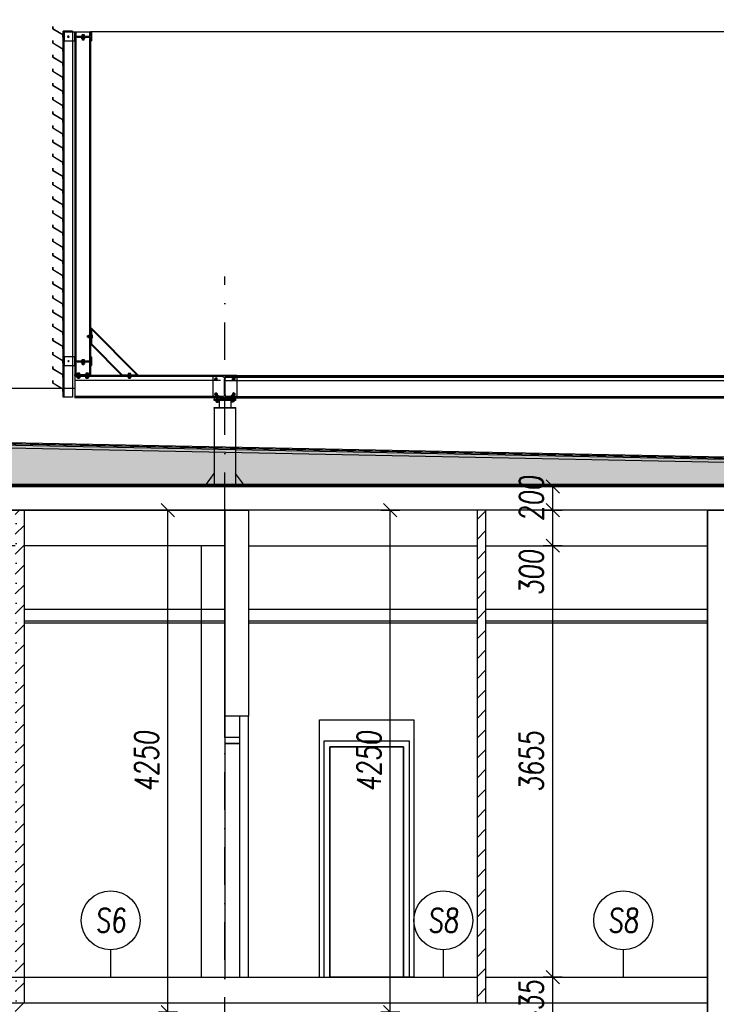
# Model space of a CAD drawing. Header units: millimetres. Extents: x -24606338 to 439687, y 151354 to 480404.
# Tile 77 of 93: x 356301 to 362198, y 245443 to 253782. Entities that reach past the tile are written whole.
import ezdxf
from ezdxf.enums import TextEntityAlignment as Align

# ---------------------------------------------------------------- set-up
doc = ezdxf.new("R2010")
doc.units = ezdxf.units.MM
for name, pattern in [('HIDDEN', [3, 2, -1]), ('KS_ČÁRKOVANÁ KRÁTKÁ', [4.5, 3, -1.5]), ('ČERCHOVANÁ', [25.4, 12.7, -6.35, 0, -6.35])]:
    doc.linetypes.add(name, pattern=pattern)
for name, color, linetype in [('DVERE', 4, 'Continuous'), ('KOTY', 7, 'Continuous'), ('NOVA', 240, 'Continuous'), ('NOVÁ INTERIERY', 240, 'Continuous'), ('OSY', 7, 'Continuous'), ('TENKA', 4, 'Continuous'), ('TLUSTA', 2, 'Continuous'), ('ŽB', 3, 'Continuous')]:
    doc.layers.add(name, color=color, linetype=linetype)
doc.styles.add('CS-ROMANS', font='romans.shx', dxfattribs={"width": 0.75, "oblique": 5})
doc.styles.add('CS-ROMANS_100', font='romans.shx', dxfattribs={"width": 0.75, "oblique": 5, "height": 200})
doc.styles.add('CS_ROMANS_10', font='romans.shx', dxfattribs={"width": 0.75, "oblique": 5, "height": 20})
doc.dimstyles.new('A_KOTA_10', dxfattribs={"dimtxt": 20, "dimasz": 0.4, "dimexe": 100, "dimexo": 1500, "dimgap": 8, "dimtad": 1, "dimdec": 0, "dimdsep": 46, "dimtxsty": 'CS_ROMANS_10', "dimblk": 'KOT_CARA20', "dimcen": 9, "dimse1": 1, "dimse2": 1, "dimclrd": 256, "dimclre": 256, "dimclrt": 256, "dimadec": 0, "dimazin": 0, "dimtfac": 1, "dimtdec": 0, "dimtix": 1, "dimtmove": 2, "dimatfit": 3, "dimldrblk": 'OBLIQUE', "dimfxl": 100, "dimtolj": 1, "dimarcsym": 0})
doc.dimstyles.new('A_KÓTA_100', dxfattribs={"dimtxt": 200, "dimasz": 4, "dimexe": 100, "dimexo": 1500, "dimgap": 80, "dimtad": 1, "dimdec": 0, "dimdsep": 46, "dimtxsty": 'CS-ROMANS_100', "dimblk": 'KOT_CARA20', "dimcen": 90, "dimse1": 1, "dimse2": 1, "dimclrd": 256, "dimclre": 256, "dimclrt": 256, "dimadec": 0, "dimazin": 0, "dimtfac": 1, "dimtdec": 0, "dimtix": 1, "dimtmove": 2, "dimatfit": 3, "dimldrblk": 'OBLIQUE', "dimfxl": 1, "dimfxlon": 1, "dimtolj": 1, "dimarcsym": 0})

# ---------------------------------------------------------------- blocks, each defined once
blk = doc.blocks.new('KOT_CARA20')
for p, q in [((0, 0), (-14.1, -14.1)), ((0, 20), (0, -20)), ((0, 0), (14.1, 14.1))]:
    blk.add_line(p, q)
blk = doc.blocks.new('*D2796')
at = {"layer": 'Defpoints', "color": 0, "transparency": 16777216}
for p in [(360813.2, 245672.2), (362123.2, 245672.2), (362123.2, 245237.2)]:
    blk.add_point(p, dxfattribs=at)
at = {"layer": 'KOTY', "lineweight": -2, "transparency": 16777216}
for p, q in [((360813.2, 245676.2), (360813.2, 245680.2)), ((360813.2, 245237.2), (360813.2, 245672.2)), ((360813.2, 245233.2), (360813.2, 245229.2))]:
    blk.add_line(p, q, dxfattribs=at)
at = {"layer": 'KOTY', "lineweight": -2, "transparency": 16777216, "xscale": 4, "yscale": 4, "zscale": 4}
for p, rotation in [((360813.2, 245672.2), 270), ((360813.2, 245237.2), 90)]:
    blk.add_blockref('KOT_CARA20', p, dxfattribs=dict(at, rotation=rotation))
at = {"layer": 'KOTY', "transparency": 16777216, "insert": (360633.2, 245454.7), "char_height": 200, "attachment_point": 5, "rotation": 90, "style": 'CS-ROMANS_100'}
blk.add_mtext('\\A1;435', dxfattribs=at)
blk = doc.blocks.new('_OBLIQUE')
at = {"color": 0, "linetype": 'ByBlock', "ltscale": 15}
blk.add_line((-0.5, -0.5), (0.5, 0.5), dxfattribs=at)
blk = doc.blocks.new('*D2797')
at = {"layer": 'Defpoints', "color": 0, "transparency": 16777216}
for p in [(360813.2, 249327.2), (362123.2, 249327.2), (362123.2, 245672.2)]:
    blk.add_point(p, dxfattribs=at)
at = {"layer": 'KOTY', "lineweight": -2, "transparency": 16777216}
blk.add_line((360813.2, 245676.2), (360813.2, 249323.2), dxfattribs=at)
at = {"layer": 'KOTY', "lineweight": -2, "transparency": 16777216, "xscale": 4, "yscale": 4, "zscale": 4}
for p, rotation in [((360813.2, 249327.2), 90), ((360813.2, 245672.2), 270)]:
    blk.add_blockref('KOT_CARA20', p, dxfattribs=dict(at, rotation=rotation))
at = {"layer": 'KOTY', "transparency": 16777216, "insert": (360633.2, 247499.7), "char_height": 200, "attachment_point": 5, "rotation": 90, "style": 'CS-ROMANS_100'}
blk.add_mtext('\\A1;3655', dxfattribs=at)
blk = doc.blocks.new('*D2798')
at = {"layer": 'Defpoints', "color": 0, "transparency": 16777216}
for p in [(360813.2, 249627.2), (362123.2, 249627.2), (362123.2, 249327.2)]:
    blk.add_point(p, dxfattribs=at)
at = {"layer": 'KOTY', "lineweight": -2, "transparency": 16777216}
blk.add_line((360813.2, 249331.2), (360813.2, 249623.2), dxfattribs=at)
at = {"layer": 'KOTY', "lineweight": -2, "transparency": 16777216, "xscale": 4, "yscale": 4, "zscale": 4}
for p, rotation in [((360813.2, 249627.2), 90), ((360813.2, 249327.2), 270)]:
    blk.add_blockref('KOT_CARA20', p, dxfattribs=dict(at, rotation=rotation))
at = {"layer": 'KOTY', "transparency": 16777216, "insert": (360633.2, 249099.6), "char_height": 200, "attachment_point": 5, "rotation": 90, "style": 'CS-ROMANS_100'}
blk.add_mtext('\\A1;300', dxfattribs=at)
blk = doc.blocks.new('*D2799')
at = {"layer": 'Defpoints', "color": 0, "transparency": 16777216}
for p in [(360813.2, 249827.2), (362838.2, 249827.2), (362123.2, 249627.2)]:
    blk.add_point(p, dxfattribs=at)
at = {"layer": 'KOTY', "lineweight": -2, "transparency": 16777216}
for p, q in [((360813.2, 249831.2), (360813.2, 249835.2)), ((360813.2, 249627.2), (360813.2, 249827.2)), ((360813.2, 249623.2), (360813.2, 249619.2))]:
    blk.add_line(p, q, dxfattribs=at)
at = {"layer": 'KOTY', "lineweight": -2, "transparency": 16777216, "xscale": 4, "yscale": 4, "zscale": 4}
for p, rotation in [((360813.2, 249827.2), 270), ((360813.2, 249627.2), 90)]:
    blk.add_blockref('KOT_CARA20', p, dxfattribs=dict(at, rotation=rotation))
at = {"layer": 'KOTY', "transparency": 16777216, "insert": (360633.2, 249727.2), "char_height": 200, "attachment_point": 5, "rotation": 90, "style": 'CS-ROMANS_100'}
blk.add_mtext('\\A1;200', dxfattribs=at)
blk = doc.blocks.new('*D3346')
at = {"layer": 'Defpoints', "color": 0, "transparency": 16777216}
for p in [(357555.3, 249627.2), (357752.5, 249627.2), (357752.5, 245377.2)]:
    blk.add_point(p, dxfattribs=at)
at = {"layer": 'KOTY', "lineweight": -2, "transparency": 16777216}
blk.add_line((357555.3, 245381.2), (357555.3, 249623.2), dxfattribs=at)
at = {"layer": 'KOTY', "lineweight": -2, "transparency": 16777216, "xscale": 4, "yscale": 4, "zscale": 4}
for p, rotation in [((357555.3, 249627.2), 90), ((357555.3, 245377.2), 270)]:
    blk.add_blockref('KOT_CARA20', p, dxfattribs=dict(at, rotation=rotation))
at = {"layer": 'KOTY', "transparency": 16777216, "insert": (357375.3, 247502.2), "char_height": 200, "attachment_point": 5, "rotation": 90, "style": 'CS-ROMANS_100'}
blk.add_mtext('\\A1;4250', dxfattribs=at)
blk = doc.blocks.new('*D3387')
at = {"layer": 'Defpoints', "color": 0, "transparency": 16777216}
for p in [(359438.4, 249627.2), (359829.1, 249627.2), (359984.2, 245377.2)]:
    blk.add_point(p, dxfattribs=at)
at = {"layer": 'KOTY', "lineweight": -2, "transparency": 16777216}
blk.add_line((359438.4, 245381.2), (359438.4, 249623.2), dxfattribs=at)
at = {"layer": 'KOTY', "lineweight": -2, "transparency": 16777216, "xscale": 4, "yscale": 4, "zscale": 4}
for p, rotation in [((359438.4, 249627.2), 90), ((359438.4, 245377.2), 270)]:
    blk.add_blockref('KOT_CARA20', p, dxfattribs=dict(at, rotation=rotation))
at = {"layer": 'KOTY', "transparency": 16777216, "insert": (359258.4, 247502.2), "char_height": 200, "attachment_point": 5, "rotation": 90, "style": 'CS-ROMANS_100'}
blk.add_mtext('\\A1;4250', dxfattribs=at)
blk = doc.blocks.new('*D3472')
at = {"layer": 'Defpoints', "color": 0, "transparency": 16777216}
for p in [(347916.7, 253725.2), (356582.2, 253725.2), (350987.3, 250657.2)]:
    blk.add_point(p, dxfattribs=at)
at = {"layer": 'KOTY', "lineweight": -2, "transparency": 16777216}
blk.add_line((347916.7, 250661.2), (347916.7, 253721.2), dxfattribs=at)
at = {"layer": 'KOTY', "lineweight": -2, "transparency": 16777216, "xscale": 4, "yscale": 4, "zscale": 4}
for p, rotation in [((347916.7, 253725.2), 90), ((347916.7, 250657.2), 270)]:
    blk.add_blockref('KOT_CARA20', p, dxfattribs=dict(at, rotation=rotation))
at = {"layer": 'KOTY', "transparency": 16777216, "insert": (347736.7, 252191.2), "char_height": 200, "attachment_point": 5, "rotation": 90, "style": 'CS-ROMANS_100'}
blk.add_mtext('\\A1;3068', dxfattribs=at)
blk = doc.blocks.new('*D3473')
at = {"layer": 'Defpoints', "color": 0, "transparency": 16777216}
for p in [(356582.2, 253725.2), (347399.6, 186387.2), (348613.2, 186387.2)]:
    blk.add_point(p, dxfattribs=at)
at = {"layer": 'KOTY', "lineweight": -2, "transparency": 16777216}
blk.add_line((347399.6, 253721.2), (347399.6, 186391.2), dxfattribs=at)
at = {"layer": 'KOTY', "lineweight": -2, "transparency": 16777216, "xscale": 4, "yscale": 4, "zscale": 4}
for p, rotation in [((347399.6, 253725.2), 90), ((347399.6, 186387.2), 270)]:
    blk.add_blockref('KOT_CARA20', p, dxfattribs=dict(at, rotation=rotation))
at = {"layer": 'KOTY', "transparency": 16777216, "insert": (347219.6, 220056.2), "char_height": 200, "attachment_point": 5, "rotation": 90, "style": 'CS-ROMANS_100'}
blk.add_mtext('\\A1;67338', dxfattribs=at)
blk = doc.blocks.new('m')
for points in [[(5.8, 0), (-6.3, 0)], [(6.3, 0), (5.6, 0)], [(-6.3, 0), (-7.6, -0.8)], [(-7.6, -0.7), (-7.6, -5.7)], [(-6.3, -6.4), (-7.6, -5.6)], [(-6.3, -6.4), (5.8, -6.4)], [(-3.7, -1.1), (-3.7, -5.3)], [(3.7, -1.1), (3.7, -5.3)], [(5.8, -6.4), (6.3, -6.4)], [(6.3, 0), (7.6, -0.8)], [(6.3, -6.4), (7.6, -5.6)], [(7.6, -1.3), (7.6, -0.8)], [(7.6, -5.3), (7.6, -1.1)], [(7.6, -5.2), (7.6, -5.6)]]:
    blk.add_lwpolyline(points)
for centre, radius, start, end in [((-5.6, -2.3), 2.27, 30.4947, 149.5053), ((5.6, -2.3), 2.27, 30.4947, 149.5053), ((-5.6, -4.1), 2.27, 210.4947, 329.5053), ((0, -6.6), 6.61, 56.145, 123.855), ((0, 0.2), 6.61, 236.145, 303.855), ((5.6, -4.1), 2.27, 210.4947, 329.5053)]:
    blk.add_arc(centre, radius, start, end)
blk = doc.blocks.new('*U3493')
for points in [[(7.2, -5.4), (7.2, -0.7), (6, 0), (-6, 0), (-7.2, -0.7), (-7.2, -5.4)], [(4, -5.4), (4, -38.1), (3.3, -38.8), (-3.3, -38.8), (-4, -38.1), (-4, -5.4)]]:
    blk.add_lwpolyline(points, close=True)
for points in [[(4, -38.1), (-4, -38.1)], [(-3.7, -5.4), (-3.7, -0.7)], [(-3.3, -5.4), (-3.3, -38.8)], [(3.3, -5.4), (3.3, -38.8)], [(3.7, -5.4), (3.7, -0.7)]]:
    blk.add_lwpolyline(points)
for centre, radius, start, end in [((-5.8, -3.5), 3.51, 52.6631, 92.6631), ((5.8, -3.5), 3.51, 87.3369, 127.3369), ((0, -10.8), 10.7, 70, 110)]:
    blk.add_arc(centre, radius, start, end)
at = {"layer": 'OSY', "ltscale": 0.4}
blk.add_lwpolyline([(0, 0), (0, -38.8)], dxfattribs=at)
blk = doc.blocks.new('M12_půd')
for p, q in [((0, 10.8), (-9.6, 5.3)), ((0, 10.8), (9.6, 5.3)), ((0, -10.8), (-9.6, -5.3)), ((0, -10.8), (9.6, -5.3))]:
    blk.add_line(p, q)
for points in [[(-9.6, -5.3), (-9.6, 5.3)], [(9.6, -5.3), (9.6, 5.3)]]:
    blk.add_lwpolyline(points)
at = {"linetype": 'KS_ČÁRKOVANÁ KRÁTKÁ', "ltscale": 0.5}
blk.add_circle((0, 0), 9.35, dxfattribs=at)
blk.add_circle((0, 0), 6)
at = {"layer": 'OSY'}
for points in [[(-10.4, 0), (10.4, 0)], [(0, -11.8), (0, 11.9)]]:
    blk.add_lwpolyline(points, dxfattribs=at)
blk = doc.blocks.new('*U3494')
for points in [[(7.2, -5.4), (7.2, -0.7), (6, 0), (-6, 0), (-7.2, -0.7), (-7.2, -5.4)], [(4, -5.4), (4, -28.1), (3.3, -28.8), (-3.3, -28.8), (-4, -28.1), (-4, -5.4)]]:
    blk.add_lwpolyline(points, close=True)
for points in [[(4, -28.1), (-4, -28.1)], [(-3.7, -5.4), (-3.7, -0.7)], [(-3.3, -5.4), (-3.3, -28.8)], [(3.3, -5.4), (3.3, -28.8)], [(3.7, -5.4), (3.7, -0.7)]]:
    blk.add_lwpolyline(points)
for centre, radius, start, end in [((-5.8, -3.5), 3.51, 52.6631, 92.6631), ((5.8, -3.5), 3.51, 87.3369, 127.3369), ((0, -10.8), 10.7, 70, 110)]:
    blk.add_arc(centre, radius, start, end)
at = {"layer": 'OSY', "ltscale": 0.4}
blk.add_lwpolyline([(0, 0), (0, -28.8)], dxfattribs=at)
blk = doc.blocks.new('*U3481')
at = {"color": 0, "linetype": 'ByBlock', "lineweight": -2}
for p, q in [((-100, 95), (100, 95)), ((-100, 85), (-100, 95)), ((-100, 85), (-21.25, 85)), ((21.25, 85), (100, 85)), ((100, 85), (100, 95)), ((-3.25, -67), (-3.25, 67)), ((3.25, -67), (3.25, 67)), ((-100, -85), (-21.25, -85)), ((-100, -95), (-100, -85)), ((-100, -95), (100, -95)), ((21.25, -85), (100, -85)), ((100, -95), (100, -85))]:
    blk.add_line(p, q, dxfattribs=at)
for centre, start, end in [((-21.25, 67), 0, 90), ((21.25, 67), 90, 180), ((-21.25, -67), 270, 0), ((21.25, -67), 180, 270)]:
    blk.add_arc(centre, 18, start, end, dxfattribs=at)
blk = doc.blocks.new('*U3492')
at = {"color": 0, "linetype": 'ByBlock', "lineweight": -2}
for p, q in [((-36.5, 70), (36.5, 70)), ((-36.5, 63.1), (-36.5, 70)), ((-36.5, 63.1), (-9.35, 63.1)), ((-2.35, -56.1), (-2.35, 56.1)), ((2.35, -56.1), (2.35, 56.1)), ((9.35, 63.1), (36.5, 63.1)), ((36.5, 63.1), (36.5, 70)), ((-36.5, -63.1), (-9.35, -63.1)), ((-36.5, -70), (-36.5, -63.1)), ((-36.5, -70), (36.5, -70)), ((9.35, -63.1), (36.5, -63.1)), ((36.5, -70), (36.5, -63.1))]:
    blk.add_line(p, q, dxfattribs=at)
for centre, start, end in [((-9.35, 56.1), 0, 90), ((9.35, 56.1), 90, 180), ((-9.35, -56.1), 270, 0), ((9.35, -56.1), 180, 270)]:
    blk.add_arc(centre, 7, start, end, dxfattribs=at)
blk = doc.blocks.new('*D3483')
at = {"layer": 'Defpoints', "color": 0, "ltscale": 300, "transparency": 16777216}
for p in [(1137, 1189.6), (1137, 945.5), (1270, 945.5)]:
    blk.add_point(p, dxfattribs=at)
at = {"layer": 'NOVA', "lineweight": -2, "ltscale": 300, "transparency": 16777216}
blk.add_line((1269.6, 1189.6), (1137.4, 1189.6), dxfattribs=at)
at = {"layer": 'NOVA', "lineweight": -2, "ltscale": 300, "transparency": 16777216, "xscale": 0.4, "yscale": 0.4, "zscale": 0.4, "rotation": 180}
blk.add_blockref('KOT_CARA20', (1137, 1189.6), dxfattribs=at)
at = {"layer": 'NOVA', "lineweight": -2, "ltscale": 300, "transparency": 16777216, "xscale": 0.4, "yscale": 0.4, "zscale": 0.4}
blk.add_blockref('KOT_CARA20', (1270, 1189.6), dxfattribs=at)
at = {"layer": 'NOVA', "ltscale": 300, "transparency": 16777216, "insert": (1203.5, 1207.6), "char_height": 20, "attachment_point": 5, "style": 'CS_ROMANS_10'}
blk.add_mtext('\\A1;133', dxfattribs=at)
blk = doc.blocks.new('*D3485')
at = {"layer": 'Defpoints', "color": 0, "ltscale": 300, "transparency": 16777216}
for p in [(1130, 1098.5), (1270, 1124.1), (1270, 1098.5)]:
    blk.add_point(p, dxfattribs=at)
at = {"layer": 'NOVA', "lineweight": -2, "ltscale": 300, "transparency": 16777216}
blk.add_line((1130.4, 1124.1), (1269.6, 1124.1), dxfattribs=at)
at = {"layer": 'NOVA', "lineweight": -2, "ltscale": 300, "transparency": 16777216, "xscale": 0.4, "yscale": 0.4, "zscale": 0.4, "rotation": 180}
blk.add_blockref('KOT_CARA20', (1130, 1124.1), dxfattribs=at)
at = {"layer": 'NOVA', "lineweight": -2, "ltscale": 300, "transparency": 16777216, "xscale": 0.4, "yscale": 0.4, "zscale": 0.4}
blk.add_blockref('KOT_CARA20', (1270, 1124.1), dxfattribs=at)
at = {"layer": 'NOVA', "ltscale": 300, "transparency": 16777216, "insert": (1200, 1142.1), "char_height": 20, "attachment_point": 5, "style": 'CS_ROMANS_10'}
blk.add_mtext('\\A1;140', dxfattribs=at)
blk = doc.blocks.new('A$C2CE35FDB')
at = {"layer": 'NOVA'}
for p, q in [((1137, 3852), (1137, 3820.2)), ((1145.5, 3852), (1145.5, 3814.4)), ((1261.5, 3852), (1261.5, 3816.9)), ((1270, 3852), (1270, 949)), ((1137, 3803.8), (1137, 949)), ((1145.5, 3809.7), (1145.5, 949)), ((1261.5, 3807.1), (1261.5, 949))]:
    blk.add_line(p, q, dxfattribs=at)
at = {"layer": 'NOVA', "ltscale": 300}
for p, q in [((1270, 3852), (1137, 3852)), ((737.3, 948), (1131, 1341.7)), ((745.4, 948), (1131, 1333.6)), ((870.7, 948), (1131, 1208.3)), ((878.8, 948), (1131, 1200.2)), ((100, 942), (1270, 942)), ((100, 932), (1270, 932)), ((1270, 942), (1270, 752)), ((100, 762), (1270, 762)), ((100, 752), (1270, 752)), ((-50, 730), (-50, 670)), ((50, 730), (50, 670)), ((-90, 664), (-90, 10)), ((90, 664), (90, 10)), ((-165, 10), (-90, 110)), ((165, 10), (90, 110))]:
    blk.add_line(p, q, dxfattribs=at)
at = {"layer": 'NOVA', "ltscale": 0.25}
for p, q in [((1320.1, 3804.6), (1332.9, 3817.4)), ((1332.9, 3804.6), (1320.1, 3817.4)), ((1318.6, 1055.6), (1331.4, 1068.4)), ((1331.4, 1055.6), (1318.6, 1068.4))]:
    blk.add_line(p, q, dxfattribs=at)
at = {"layer": 'NOVA'}
for points in [[(1270, 3848.5), (1360, 3848.5), (1360, 3775.5), (1270, 3775.5)], [(1212, 3814.4), (1212, 3816.9), (1188, 3816.9), (1188, 3814.4)], [(1212, 3801.2), (1212, 3803.7), (1188, 3803.7), (1188, 3801.2)], [(1131, 1283), (1128.5, 1283), (1128.5, 1259), (1131, 1259)], [(1146.4, 1283), (1143.9, 1283), (1143.9, 1259), (1146.4, 1259)], [(1270, 1098.5), (1360, 1098.5), (1360, 1025.5), (1270, 1025.5)], [(1212, 1064.4), (1212, 1066.9), (1188, 1066.9), (1188, 1064.4)], [(1212, 1051.2), (1212, 1053.7), (1188, 1053.7), (1188, 1051.2)], [(820, 948), (820, 950.5), (796, 950.5), (796, 948)], [(820, 932.6), (820, 935.1), (796, 935.1), (796, 932.6)], [(1137, 942), (1270, 942), (1270, 949), (1137, 949)], [(1179, 949), (1179, 951.5), (1155, 951.5), (1155, 949)], [(1179, 929.5), (1179, 932), (1155, 932), (1155, 929.5)], [(1252, 949), (1252, 951.5), (1228, 951.5), (1228, 949)], [(1252, 929.5), (1252, 932), (1228, 932), (1228, 929.5)], [(-53, 762), (-53, 764.5), (-77, 764.5), (-77, 762)], [(53, 762), (53, 764.5), (77, 764.5), (77, 762)], [(-53, 727.5), (-53, 730), (-77, 730), (-77, 727.5)], [(53, 727.5), (53, 730), (77, 730), (77, 727.5)]]:
    blk.add_lwpolyline(points, close=True, dxfattribs=at)
at = {"layer": 'NOVA', "ltscale": 300}
for points in [[(1149.3, 3803.7), (1250.7, 3803.7), (1250.7, 3809.7), (1149.3, 3809.7)], [(1137, 1200.2), (1137, 1341.7), (1131, 1341.7), (1131, 1200.2)], [(1149.3, 1053.7), (1250.7, 1053.7), (1250.7, 1059.7), (1149.3, 1059.7)], [(-100, 752), (100, 752), (100, 942), (-100, 942)], [(737.3, 942), (878.8, 942), (878.8, 948), (737.3, 948)], [(-90, 740), (-90, 730), (90, 730), (90, 740)], [(-90, 670), (-90, 664), (90, 664), (90, 670)], [(165, 10), (165, 0), (-165, 0), (-165, 10)]]:
    blk.add_lwpolyline(points, close=True, dxfattribs=at)
blk.add_lwpolyline([(-90, 752), (-90, 740), (90, 752), (90, 740), (-90, 752), (90, 752), (90, 740), (-90, 740)], dxfattribs=at)
at = {"layer": 'NOVA'}
for centre in [(1326.5, 3811), (1325, 1062)]:
    blk.add_circle(centre, 5, dxfattribs=at)
at = {"layer": 'NOVA', "xscale": -1}
for name, p, rotation in [('*U3492', (1200, 3812), 90), ('*U3492', (1200, 1062), 90), ('M12_půd', (75, 783.9), 180)]:
    blk.add_blockref(name, p, dxfattribs=dict(at, rotation=rotation))
at = {"layer": 'NOVA', "yscale": 1.5, "zscale": 1.5}
for name, p, xscale in [('m', (1200, 3801.2), 1.5), ('*U3494', (1200, 3825), -1.5), ('m', (1200, 1051.2), 1.5), ('*U3494', (1200, 1075), -1.5), ('m', (808, 932.6), 1.5), ('*U3494', (808, 958.7), -1.5), ('m', (1167, 929.5), 1.5), ('*U3494', (1167, 959.7), -1.5), ('m', (1240, 929.5), 1.5), ('*U3494', (1240, 959.7), -1.5), ('*U3493', (-65, 772.7), -1.5), ('*U3493', (65, 772.7), 1.5), ('m', (-65, 727.5), 1.5), ('m', (65, 727.5), -1.5)]:
    blk.add_blockref(name, p, dxfattribs=dict(at, xscale=xscale))
at = {"layer": 'NOVA', "yscale": 1.5, "zscale": 1.5, "rotation": 90}
for name, p, xscale in [('*U3494', (1120.3, 1271), -1.5), ('m', (1146.4, 1271), 1.5)]:
    blk.add_blockref(name, p, dxfattribs=dict(at, xscale=xscale))
at = {"layer": 'NOVA', "ltscale": 300}
blk.add_blockref('*U3481', (0, 847), dxfattribs=at)
at = {"layer": 'NOVA', "xscale": -1}
blk.add_blockref('M12_půd', (-75, 910.1), dxfattribs=at)
at = {"layer": 'NOVA'}
blk.add_blockref('M12_půd', (75, 910.1), dxfattribs=at)
at = {"layer": 'NOVA', "rotation": 180}
blk.add_blockref('M12_půd', (-75, 783.9), dxfattribs=at)
at = {"layer": 'NOVA', "ltscale": 300}
for base, p1, p2, picture, middle in [((1137, 1189.6), (1270, 945.5), (1137, 945.5), '*D3483', (1203.5, 1207.6)), ((1270, 1124.1), (1130, 1098.5), (1270, 1098.5), '*D3485', (1200, 1142.1))]:
    dim = blk.add_linear_dim(base=base, p1=p1, p2=p2, dimstyle='A_KOTA_10', dxfattribs=at)
    dim.commit()
    dim.dimension.update_dxf_attribs({"geometry": picture, "text_midpoint": middle})

msp = doc.modelspace()

# ---------------------------------------------------------------- hatches: boundary and pattern name
at = {"layer": 'NOVA'}
h = msp.add_hatch(dxfattribs=at)
h.set_pattern_fill('HONEY', color=256, scale=10)
h.set_pattern_definition([(360, (221500.81, -156773.336), (47.625, 27.4963), [31.75, -63.5]), (120, (221500.81, -156773.336), (-47.6249943, 27.4963099), [31.75, -63.5]), (60, (221500.81, -156773.336), (5.7e-06, 54.9926099), [-63.5, 31.75])])
h.paths.add_polyline_path([(351838.246, 250267.178), (351838.246, 249847.158), (362838.246, 249847.158), (362838.246, 250047.178)])
at = {"layer": 'NOVÁ INTERIERY', "true_color": 0xf00000}
h = msp.add_hatch(dxfattribs=at)
h.set_pattern_fill('SACNCR', color=1, scale=50)
h.set_pattern_definition([(45, (320826.25, -30332.43), (-84.1899, 84.1899), []), (45, (320910.44, -30332.43), (-84.1899, 84.1899), [0, -119.0625])])
h.paths.add_polyline_path([(356263.246, 245377.158), (356338.246, 245377.158), (356338.246, 249627.158), (356263.246, 249627.158)])
h = msp.add_hatch(dxfattribs=at)
h.set_pattern_fill('SACNCR', color=1, scale=50)
h.paths.add_polyline_path([(360248.246, 249627.158), (360173.246, 249627.158), (360173.246, 245452.158), (360248.246, 245452.158)])

# ---------------------------------------------------------------- linework, layer by layer
at = {"layer": 'DVERE'}
for points in [[(358238.246, 249327.158), (360173.246, 249327.158)], [(358238.246, 249327.158), (360173.246, 249327.158)], [(360248.246, 249327.158), (362123.246, 249327.158)], [(360248.246, 249327.158), (362123.246, 249327.158)], [(358838.246, 245672.158), (358838.246, 247852.158), (359638.246, 247852.158), (359638.246, 245672.158), (358925.746, 245672.158)], [(358925.746, 245672.158), (359600.746, 245672.158), (359600.746, 247672.158), (358875.746, 247672.158), (358875.746, 245672.158)], [(358925.746, 245672.158), (359550.746, 245672.158), (359550.746, 247622.158), (358925.746, 247622.158), (358925.746, 245672.158)]]:
    msp.add_lwpolyline(points, dxfattribs=at)
at = {"layer": 'KOTY'}
for p, q in [((357070.554, 245904.118), (357070.554, 245672.158)), ((359886.697, 245904.118), (359886.697, 245672.158)), ((361410.329, 245904.118), (361410.329, 245672.158))]:
    msp.add_line(p, q, dxfattribs=at)
at = {"layer": 'KOTY', "ltscale": 20}
for centre in [(357070.554, 246154.118), (359886.697, 246154.118), (361410.329, 246154.118)]:
    msp.add_circle(centre, 250, dxfattribs=at)
at = {"layer": 'NOVA'}
for p, q in [((356668.246, 250585.158), (356668.246, 253685.158)), ((356748.246, 253685.158), (356668.246, 253685.158)), ((356675.246, 253685.158), (356675.246, 250585.158)), ((356748.246, 253685.158), (356748.246, 250585.158)), ((356768.246, 250657.158), (350987.302, 250657.158)), ((356748.246, 250585.158), (356668.246, 250585.158)), ((358038.246, 248787.158), (356338.246, 248787.158)), ((360173.246, 248787.158), (358238.246, 248787.158)), ((362123.246, 248787.158), (360248.246, 248787.158)), ((358038.246, 248687.158), (356338.246, 248687.158)), ((358038.246, 248672.158), (356338.246, 248672.158)), ((360173.246, 248687.158), (358238.246, 248687.158)), ((360173.246, 248672.158), (358238.246, 248672.158)), ((362123.246, 248687.158), (360248.246, 248687.158)), ((362123.246, 248672.158), (360248.246, 248672.158)), ((351338.246, 245672.158), (360173.246, 245672.158)), ((360248.246, 245672.158), (362123.246, 245672.158))]:
    msp.add_line(p, q, dxfattribs=at)
at = {"layer": 'NOVA', "ltscale": 300}
for p, q in [((368775.246, 253679.158), (356901.246, 253679.158)), ((358038.246, 250769.158), (367538.246, 250769.158)), ((358038.246, 250759.158), (367538.246, 250759.158)), ((358001.746, 250725.158), (356768.246, 250725.158)), ((358038.246, 250589.158), (367538.246, 250589.158)), ((358038.246, 250579.158), (367538.246, 250579.158))]:
    msp.add_line(p, q, dxfattribs=at)
at = {"layer": 'NOVA', "color": 9, "ltscale": 300}
for p, q in [((358038.246, 250753.501), (369008.246, 250753.501)), ((358038.246, 250725.158), (369094.282, 250725.158))]:
    msp.add_line(p, q, dxfattribs=at)
at = {"layer": 'NOVA'}
for points in [[(356580.209, 253704.329), (356580.209, 253725.158), (356582.209, 253725.158), (356582.209, 253705.158), (356668.246, 253653.501), (356668.246, 253633.501), (356666.246, 253633.501), (356666.246, 253652.673)], [(356580.209, 253584.329), (356580.209, 253605.158), (356582.209, 253605.158), (356582.209, 253585.158), (356668.246, 253533.501), (356668.246, 253513.501), (356666.246, 253513.501), (356666.246, 253532.673)], [(356580.209, 253464.329), (356580.209, 253485.158), (356582.209, 253485.158), (356582.209, 253465.158), (356668.246, 253413.501), (356668.246, 253393.501), (356666.246, 253393.501), (356666.246, 253412.673)], [(356580.209, 253344.329), (356580.209, 253365.158), (356582.209, 253365.158), (356582.209, 253345.158), (356668.246, 253293.501), (356668.246, 253273.501), (356666.246, 253273.501), (356666.246, 253292.673)], [(356580.209, 253224.329), (356580.209, 253245.158), (356582.209, 253245.158), (356582.209, 253225.158), (356668.246, 253173.501), (356668.246, 253153.501), (356666.246, 253153.501), (356666.246, 253172.673)], [(356580.209, 253104.329), (356580.209, 253125.158), (356582.209, 253125.158), (356582.209, 253105.158), (356668.246, 253053.501), (356668.246, 253033.501), (356666.246, 253033.501), (356666.246, 253052.673)], [(356580.209, 252984.329), (356580.209, 253005.158), (356582.209, 253005.158), (356582.209, 252985.158), (356668.246, 252933.501), (356668.246, 252913.501), (356666.246, 252913.501), (356666.246, 252932.673)], [(356580.209, 252864.329), (356580.209, 252885.158), (356582.209, 252885.158), (356582.209, 252865.158), (356668.246, 252813.501), (356668.246, 252793.501), (356666.246, 252793.501), (356666.246, 252812.673)], [(356580.209, 252744.329), (356580.209, 252765.158), (356582.209, 252765.158), (356582.209, 252745.158), (356668.246, 252693.501), (356668.246, 252673.501), (356666.246, 252673.501), (356666.246, 252692.673)], [(356580.209, 252624.329), (356580.209, 252645.158), (356582.209, 252645.158), (356582.209, 252625.158), (356668.246, 252573.501), (356668.246, 252553.501), (356666.246, 252553.501), (356666.246, 252572.673)], [(356580.209, 252504.329), (356580.209, 252525.158), (356582.209, 252525.158), (356582.209, 252505.158), (356668.246, 252453.501), (356668.246, 252433.501), (356666.246, 252433.501), (356666.246, 252452.673)], [(356580.209, 252384.329), (356580.209, 252405.158), (356582.209, 252405.158), (356582.209, 252385.158), (356668.246, 252333.501), (356668.246, 252313.501), (356666.246, 252313.501), (356666.246, 252332.673)], [(356580.209, 252264.329), (356580.209, 252285.158), (356582.209, 252285.158), (356582.209, 252265.158), (356668.246, 252213.501), (356668.246, 252193.501), (356666.246, 252193.501), (356666.246, 252212.673)], [(356580.209, 252144.329), (356580.209, 252165.158), (356582.209, 252165.158), (356582.209, 252145.158), (356668.246, 252093.501), (356668.246, 252073.501), (356666.246, 252073.501), (356666.246, 252092.673)], [(356580.209, 252024.329), (356580.209, 252045.158), (356582.209, 252045.158), (356582.209, 252025.158), (356668.246, 251973.501), (356668.246, 251953.501), (356666.246, 251953.501), (356666.246, 251972.673)], [(356580.209, 251904.329), (356580.209, 251925.158), (356582.209, 251925.158), (356582.209, 251905.158), (356668.246, 251853.501), (356668.246, 251833.501), (356666.246, 251833.501), (356666.246, 251852.673)], [(356580.209, 251784.329), (356580.209, 251805.158), (356582.209, 251805.158), (356582.209, 251785.158), (356668.246, 251733.501), (356668.246, 251713.501), (356666.246, 251713.501), (356666.246, 251732.673)], [(356580.209, 251664.329), (356580.209, 251685.158), (356582.209, 251685.158), (356582.209, 251665.158), (356668.246, 251613.501), (356668.246, 251593.501), (356666.246, 251593.501), (356666.246, 251612.673)], [(356580.209, 251544.329), (356580.209, 251565.158), (356582.209, 251565.158), (356582.209, 251545.158), (356668.246, 251493.501), (356668.246, 251473.501), (356666.246, 251473.501), (356666.246, 251492.673)], [(356580.209, 251424.329), (356580.209, 251445.158), (356582.209, 251445.158), (356582.209, 251425.158), (356668.246, 251373.501), (356668.246, 251353.501), (356666.246, 251353.501), (356666.246, 251372.673)], [(356580.209, 251304.329), (356580.209, 251325.158), (356582.209, 251325.158), (356582.209, 251305.158), (356668.246, 251253.501), (356668.246, 251233.501), (356666.246, 251233.501), (356666.246, 251252.673)], [(356580.209, 251184.329), (356580.209, 251205.158), (356582.209, 251205.158), (356582.209, 251185.158), (356668.246, 251133.501), (356668.246, 251113.501), (356666.246, 251113.501), (356666.246, 251132.673)], [(356580.209, 251064.329), (356580.209, 251085.158), (356582.209, 251085.158), (356582.209, 251065.158), (356668.246, 251013.501), (356668.246, 250993.501), (356666.246, 250993.501), (356666.246, 251012.673)], [(356580.209, 250944.329), (356580.209, 250965.158), (356582.209, 250965.158), (356582.209, 250945.158), (356668.246, 250893.501), (356668.246, 250873.501), (356666.246, 250873.501), (356666.246, 250892.673)], [(356580.209, 250824.329), (356580.209, 250845.158), (356582.209, 250845.158), (356582.209, 250825.158), (356668.246, 250773.501), (356668.246, 250753.501), (356666.246, 250753.501), (356666.246, 250772.673)], [(356580.209, 250704.329), (356580.209, 250725.158), (356582.209, 250725.158), (356582.209, 250705.158), (356668.246, 250653.501), (356668.246, 250633.501), (356666.246, 250633.501), (356666.246, 250652.673)]]:
    msp.add_lwpolyline(points, close=True, dxfattribs=at)
at = {"layer": 'NOVA', "linetype": 'HIDDEN', "ltscale": 300, "const_width": 10}
for points in [[(351838.246, 250277.18), (362838.246, 250057.18), (373838.246, 250277.18)], [(351838.246, 249837.158), (373838.246, 249837.158)]]:
    msp.add_lwpolyline(points, dxfattribs=at)
at = {"layer": 'NOVA'}
for points in [[(351838.246, 250287.182), (362838.246, 250067.182), (373838.246, 250287.182)], [(351838.246, 250267.178), (362838.246, 250047.178), (373838.246, 250267.178)], [(351838.246, 250242.158), (362838.246, 250022.158)], [(351838.246, 249847.158), (373838.246, 249847.158)], [(360173.246, 249627.158), (360173.246, 245452.158)], [(360248.246, 245452.158), (360248.246, 249627.158)]]:
    msp.add_lwpolyline(points, dxfattribs=at)
at = {"layer": 'NOVÁ INTERIERY'}
msp.add_line((358038.246, 247702.158), (358038.246, 247882.158), dxfattribs=at)
for points in [[(356338.246, 249627.158), (356338.246, 245452.158)], [(358238.246, 247882.158), (358038.246, 247882.158)], [(358163.246, 245672.158), (358163.246, 247882.158)], [(358925.746, 245672.158), (359600.746, 245672.158), (359600.746, 247672.158), (358875.746, 247672.158), (358875.746, 245672.158)], [(358163.246, 245672.158), (358163.246, 247652.158), (358038.246, 247652.158), (358038.246, 245672.158)], [(358925.746, 245672.158), (358925.746, 247622.158), (359550.746, 247622.158), (359550.746, 245672.158), (358925.746, 245672.158)]]:
    msp.add_lwpolyline(points, dxfattribs=at)
msp.add_lwpolyline([(358038.246, 247652.158), (358163.246, 247652.158), (358163.246, 247702.158), (358038.246, 247702.158)], close=True, dxfattribs=at)
at = {"layer": 'OSY', "linetype": 'ČERCHOVANÁ', "ltscale": 25}
msp.add_lwpolyline([(358038.246, 174688.935), (358038.246, 251607.158)], dxfattribs=at)
at = {"layer": 'TENKA'}
for points in [[(374238.246, 249827.158), (351438.246, 249827.158)], [(356263.246, 249327.158), (352938.246, 249327.158), (352938.246, 249627.158), (358038.246, 249627.158), (358038.246, 249327.158), (356338.246, 249327.158)], [(356263.246, 249327.158), (352938.246, 249327.158), (352938.246, 249627.158), (358038.246, 249627.158), (358038.246, 249327.158), (356338.246, 249327.158)], [(357838.246, 249327.158), (357838.246, 245672.158)], [(358238.246, 245672.158), (358238.246, 247882.158), (358038.246, 247882.158), (358038.246, 245672.158)], [(358163.246, 245682.158), (358163.246, 247882.158)]]:
    msp.add_lwpolyline(points, dxfattribs=at)
msp.add_lwpolyline([(358038.246, 247652.158), (358163.246, 247652.158), (358163.246, 247702.158), (358038.246, 247702.158)], close=True, dxfattribs=at)
at = {"layer": 'TLUSTA'}
for points in [[(374238.246, 249627.158), (351438.246, 249627.158)], [(374238.246, 249627.158), (351438.246, 249627.158)], [(358038.246, 249627.158), (358038.246, 247882.158)], [(358038.246, 249627.158), (358038.246, 247882.158)], [(358238.246, 249627.158), (358238.246, 247882.158)], [(358238.246, 249627.158), (358238.246, 247882.158)], [(362123.246, 249627.158), (362123.246, 193237.158)], [(362123.246, 245452.158), (352188.246, 245452.158)]]:
    msp.add_lwpolyline(points, dxfattribs=at)
at = {"layer": 'ŽB'}
for points in [[(351438.246, 249827.158), (374238.246, 249827.158), (374238.246, 249627.158), (351438.246, 249627.158)], [(358038.246, 249627.158), (358238.246, 249627.158), (358238.246, 247882.158), (358038.246, 247882.158)], [(362123.246, 249627.158), (362273.246, 249627.158), (362273.246, 193237.158), (362123.246, 193237.158)]]:
    msp.add_lwpolyline(points, close=True, dxfattribs=at)

# ---------------------------------------------------------------- block references
at = {"layer": 'NOVA', "ltscale": 300, "xscale": -1}
msp.add_blockref('A$C2CE35FDB', (358038.246, 249827.158), dxfattribs=at)

# ---------------------------------------------------------------- texts
at = {"layer": 'KOTY', "ltscale": 20, "style": 'CS-ROMANS', "oblique": 5, "width": 0.75}
for s, p in [('S6', (357070.554, 246154.118)), ('S8', (359886.697, 246154.118)), ('S8', (361410.329, 246154.118))]:
    msp.add_text(s, height=200, dxfattribs=at).set_placement(p, align=Align.MIDDLE)

# ---------------------------------------------------------------- dimensions: what is measured, and where the dimension line sits
at = {"layer": 'KOTY'}
for base, p1, p2, picture, middle in [((347399.564, 186387.158), (356582.209, 253725.158), (348613.152, 186387.158), '*D3473', (347219.564, 220056.158)), ((347916.732, 253725.158), (350987.302, 250657.158), (356582.209, 253725.158), '*D3472', (347736.732, 252191.158)), ((360813.234, 249827.158), (362123.246, 249627.158), (362838.246, 249827.158), '*D2799', (360633.234, 249727.158)), ((357555.316, 249627.158), (357752.451, 245377.158), (357752.451, 249627.158), '*D3346', (357375.316, 247502.158)), ((359438.383, 249627.158), (359984.173, 245377.158), (359829.104, 249627.158), '*D3387', (359258.383, 247502.158)), ((360813.234, 249327.158), (362123.246, 245672.158), (362123.246, 249327.158), '*D2797', (360633.234, 247499.658)), ((360813.234, 245672.158), (362123.246, 245237.158), (362123.246, 245672.158), '*D2796', (360633.234, 245454.658))]:
    dim = msp.add_linear_dim(base=base, p1=p1, p2=p2, angle=90, dimstyle='A_KÓTA_100', dxfattribs=at)
    dim.commit()
    dim.dimension.update_dxf_attribs({"geometry": picture, "text_midpoint": middle})
dim = msp.add_linear_dim(base=(360813.234, 249627.158), p1=(362123.246, 249327.158), p2=(362123.246, 249627.158), angle=90, dimstyle='A_KÓTA_100', dxfattribs=at)
dim.commit()
dim.dimension.update_dxf_attribs({"geometry": '*D2798', "text_midpoint": (360633.234, 249099.591), "dimtype": 160})

doc.saveas('drawing.dxf')
